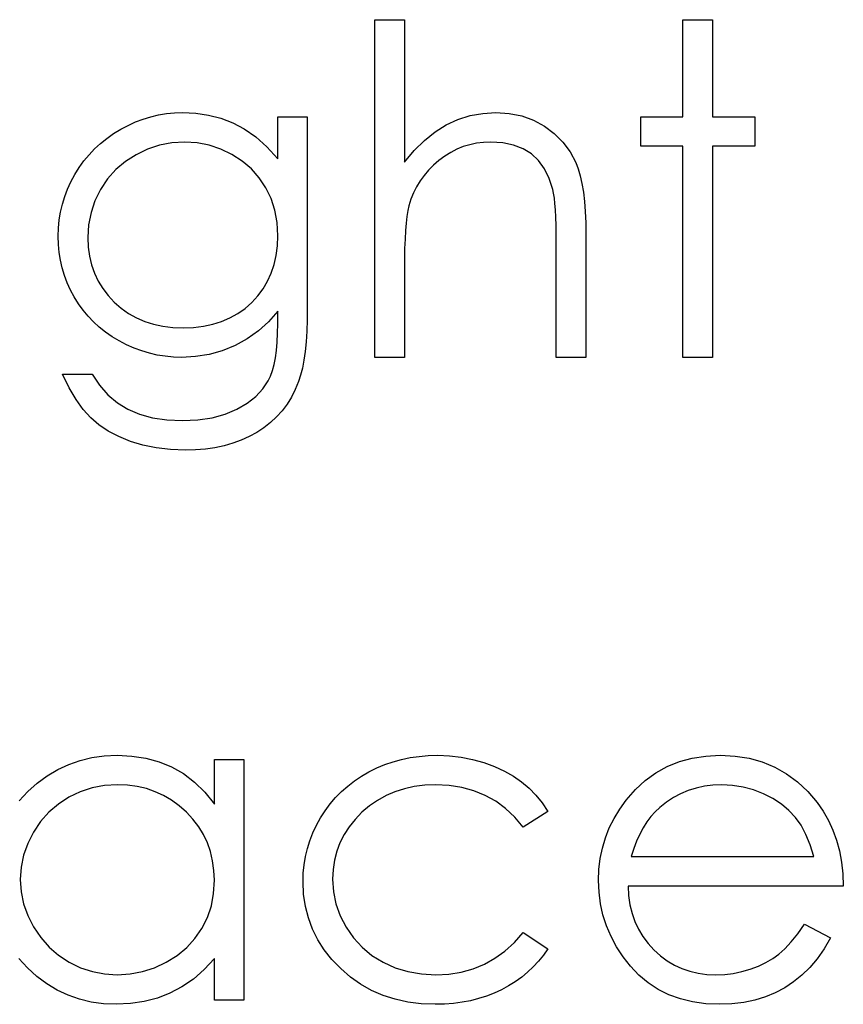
# Model space of a CAD drawing. Header units: inches. Extents: x 1687 to 2505, y -239 to -56.
# Tile 196 of 256: x 1857.487 to 1857.831, y -89.238 to -88.826. Entities that reach past the tile are written whole.
import ezdxf

# ---------------------------------------------------------------- set-up
doc = ezdxf.new("R2010")
doc.units = ezdxf.units.IN
doc.header["$LTSCALE"] = 0.5
doc.header["$MEASUREMENT"] = 0

msp = doc.modelspace()

# ---------------------------------------------------------------- linework, layer by layer
at = {"color": 7, "linetype": 'Continuous'}
for p, q in [((1857.63522, -88.82599), (1857.64759, -88.82599)), ((1857.63522, -88.96732), (1857.63522, -88.82599)), ((1857.64759, -88.82599), (1857.64759, -88.88564)), ((1857.76419, -88.82599), (1857.77655, -88.82599)), ((1857.76419, -88.86662), (1857.76419, -88.82599)), ((1857.77655, -88.82599), (1857.77655, -88.86662)), ((1857.54146, -88.86659), (1857.54471, -88.86585)), ((1857.54471, -88.86585), (1857.54803, -88.8653)), ((1857.54803, -88.8653), (1857.55137, -88.86497)), ((1857.55137, -88.86497), (1857.55473, -88.86486)), ((1857.55473, -88.86486), (1857.56028, -88.86513)), ((1857.56028, -88.86513), (1857.56564, -88.86593)), ((1857.56564, -88.86593), (1857.5708, -88.86726)), ((1857.67003, -88.86778), (1857.67514, -88.86615)), ((1857.67514, -88.86615), (1857.68041, -88.86519)), ((1857.68041, -88.86519), (1857.6859, -88.86486)), ((1857.6859, -88.86486), (1857.69148, -88.86521)), ((1857.69148, -88.86521), (1857.69672, -88.86626)), ((1857.69672, -88.86626), (1857.70164, -88.86806)), ((1857.52887, -88.87184), (1857.53196, -88.87021)), ((1857.53196, -88.87021), (1857.53508, -88.86877)), ((1857.53508, -88.86877), (1857.53825, -88.86759)), ((1857.53825, -88.86759), (1857.54146, -88.86659)), ((1857.5708, -88.86726), (1857.57577, -88.86913)), ((1857.57577, -88.86913), (1857.5806, -88.87167)), ((1857.59459, -88.86662), (1857.60696, -88.86662)), ((1857.59459, -88.88423), (1857.59459, -88.86662)), ((1857.60696, -88.86662), (1857.60696, -88.94653)), ((1857.66045, -88.87294), (1857.66515, -88.87004)), ((1857.66515, -88.87004), (1857.67003, -88.86778)), ((1857.70164, -88.86806), (1857.70622, -88.87054)), ((1857.74652, -88.87899), (1857.74652, -88.86662)), ((1857.74652, -88.86662), (1857.76419, -88.86662)), ((1857.77655, -88.86662), (1857.79422, -88.86662)), ((1857.79422, -88.86662), (1857.79422, -88.87899)), ((1857.52307, -88.87565), (1857.52589, -88.87366)), ((1857.52589, -88.87366), (1857.52887, -88.87184)), ((1857.5806, -88.87167), (1857.58537, -88.87504)), ((1857.65598, -88.87653), (1857.66045, -88.87294)), ((1857.70622, -88.87054), (1857.71036, -88.87363)), ((1857.71036, -88.87363), (1857.71395, -88.87719)), ((1857.51794, -88.88006), (1857.52042, -88.87777)), ((1857.52042, -88.87777), (1857.52307, -88.87565)), ((1857.5451, -88.87855), (1857.5401, -88.88017)), ((1857.55032, -88.87755), (1857.5451, -88.87855)), ((1857.55573, -88.87722), (1857.55032, -88.87755)), ((1857.56092, -88.87755), (1857.55573, -88.87722)), ((1857.56594, -88.87849), (1857.56092, -88.87755)), ((1857.57077, -88.88012), (1857.56594, -88.87849)), ((1857.58537, -88.87504), (1857.59001, -88.87924)), ((1857.65168, -88.88075), (1857.65598, -88.87653)), ((1857.675, -88.8783), (1857.67227, -88.87913)), ((1857.67784, -88.87769), (1857.675, -88.8783)), ((1857.68074, -88.87733), (1857.67784, -88.87769)), ((1857.68372, -88.87722), (1857.68074, -88.87733)), ((1857.68875, -88.87753), (1857.68372, -88.87722)), ((1857.69327, -88.87846), (1857.68875, -88.87753)), ((1857.69728, -88.88001), (1857.69327, -88.87846)), ((1857.71395, -88.87719), (1857.71693, -88.88128)), ((1857.51347, -88.88512), (1857.51562, -88.88252)), ((1857.51562, -88.88252), (1857.51794, -88.88006)), ((1857.53527, -88.88249), (1857.5308, -88.88536)), ((1857.5401, -88.88017), (1857.53527, -88.88249)), ((1857.57544, -88.88236), (1857.57077, -88.88012)), ((1857.57977, -88.88514), (1857.57544, -88.88236)), ((1857.59001, -88.87924), (1857.59459, -88.88423)), ((1857.64759, -88.88564), (1857.65168, -88.88075)), ((1857.66702, -88.88153), (1857.66451, -88.8831)), ((1857.66959, -88.88023), (1857.66702, -88.88153)), ((1857.67227, -88.87913), (1857.66959, -88.88023)), ((1857.70078, -88.88219), (1857.69728, -88.88001)), ((1857.70379, -88.88498), (1857.70078, -88.88219)), ((1857.71693, -88.88128), (1857.71933, -88.88583)), ((1857.76419, -88.87899), (1857.74652, -88.87899)), ((1857.76419, -88.96732), (1857.76419, -88.87899)), ((1857.79422, -88.87899), (1857.77655, -88.87899)), ((1857.77655, -88.87899), (1857.77655, -88.96732)), ((1857.51148, -88.88788), (1857.51347, -88.88512)), ((1857.5308, -88.88536), (1857.52685, -88.88876)), ((1857.58355, -88.8884), (1857.57977, -88.88514)), ((1857.65979, -88.88688), (1857.65772, -88.88895)), ((1857.66208, -88.8849), (1857.65979, -88.88688)), ((1857.66451, -88.8831), (1857.66208, -88.8849)), ((1857.70627, -88.88837), (1857.70379, -88.88498)), ((1857.71933, -88.88583), (1857.72032, -88.8884)), ((1857.50803, -88.89384), (1857.50966, -88.8908)), ((1857.50966, -88.8908), (1857.51148, -88.88788)), ((1857.52685, -88.88876), (1857.5234, -88.89265)), ((1857.58684, -88.89213), (1857.58355, -88.8884)), ((1857.65772, -88.88895), (1857.65584, -88.89116)), ((1857.70826, -88.8924), (1857.70627, -88.88837)), ((1857.72032, -88.8884), (1857.72118, -88.89133)), ((1857.50662, -88.8969), (1857.50803, -88.89384)), ((1857.5234, -88.89265), (1857.52045, -88.89704)), ((1857.5896, -88.89632), (1857.58684, -88.89213)), ((1857.65416, -88.89348), (1857.6527, -88.89591)), ((1857.65584, -88.89116), (1857.65416, -88.89348)), ((1857.70975, -88.89704), (1857.70826, -88.8924)), ((1857.72118, -88.89133), (1857.7219, -88.89456)), ((1857.7219, -88.89456), (1857.72251, -88.89814)), ((1857.50543, -88.90005), (1857.50662, -88.8969)), ((1857.52045, -88.89704), (1857.5181, -88.90179)), ((1857.59178, -88.90088), (1857.5896, -88.89632)), ((1857.65143, -88.89845), (1857.65035, -88.90113)), ((1857.6527, -88.89591), (1857.65143, -88.89845)), ((1857.71008, -88.89864), (1857.70975, -88.89704)), ((1857.71039, -88.90063), (1857.71008, -88.89864)), ((1857.72251, -88.89814), (1857.72295, -88.90209)), ((1857.50369, -88.90651), (1857.50447, -88.90325)), ((1857.50447, -88.90325), (1857.50543, -88.90005)), ((1857.5181, -88.90179), (1857.51645, -88.9067)), ((1857.59335, -88.90576), (1857.59178, -88.90088)), ((1857.65035, -88.90113), (1857.64949, -88.90389)), ((1857.71064, -88.90295), (1857.71039, -88.90063)), ((1857.71083, -88.90563), (1857.71064, -88.90295)), ((1857.72295, -88.90209), (1857.72328, -88.90634)), ((1857.50317, -88.90982), (1857.50369, -88.90651)), ((1857.51645, -88.9067), (1857.51543, -88.91184)), ((1857.59429, -88.91092), (1857.59335, -88.90576)), ((1857.64905, -88.9059), (1857.64867, -88.9083)), ((1857.64949, -88.90389), (1857.64905, -88.9059)), ((1857.71099, -88.90869), (1857.71083, -88.90563)), ((1857.72328, -88.90634), (1857.7235, -88.91095)), ((1857.50284, -88.91322), (1857.50317, -88.90982)), ((1857.59459, -88.91642), (1857.59429, -88.91092)), ((1857.64834, -88.91109), (1857.64806, -88.91429)), ((1857.64867, -88.9083), (1857.64834, -88.91109)), ((1857.71111, -88.91208), (1857.71099, -88.90869)), ((1857.7235, -88.91095), (1857.72355, -88.91589)), ((1857.50273, -88.91664), (1857.50284, -88.91322)), ((1857.51543, -88.91184), (1857.51509, -88.91714)), ((1857.64806, -88.91429), (1857.64787, -88.91785)), ((1857.71116, -88.91584), (1857.71111, -88.91208)), ((1857.50284, -88.92006), (1857.50273, -88.91664)), ((1857.51509, -88.91714), (1857.51526, -88.92114)), ((1857.59443, -88.92064), (1857.59459, -88.91642)), ((1857.64787, -88.91785), (1857.6477, -88.92183)), ((1857.71119, -88.91995), (1857.71116, -88.91584)), ((1857.72355, -88.91589), (1857.72355, -88.96732)), ((1857.50314, -88.92343), (1857.50284, -88.92006)), ((1857.50367, -88.92671), (1857.50314, -88.92343)), ((1857.51526, -88.92114), (1857.51578, -88.92497)), ((1857.5939, -88.92464), (1857.59443, -88.92064)), ((1857.6477, -88.92183), (1857.64762, -88.92616)), ((1857.71119, -88.96732), (1857.71119, -88.91995)), ((1857.50438, -88.92992), (1857.50367, -88.92671)), ((1857.51578, -88.92497), (1857.51667, -88.92865)), ((1857.59307, -88.92845), (1857.5939, -88.92464)), ((1857.64762, -88.92616), (1857.64759, -88.93091)), ((1857.50532, -88.93306), (1857.50438, -88.92992)), ((1857.51667, -88.92865), (1857.51788, -88.9321)), ((1857.51788, -88.9321), (1857.51943, -88.93541)), ((1857.59034, -88.93541), (1857.59189, -88.93204)), ((1857.59189, -88.93204), (1857.59307, -88.92845)), ((1857.64759, -88.93091), (1857.64759, -88.96732)), ((1857.50648, -88.93613), (1857.50532, -88.93306)), ((1857.50783, -88.93914), (1857.50648, -88.93613)), ((1857.51943, -88.93541), (1857.52133, -88.93853)), ((1857.58846, -88.93858), (1857.59034, -88.93541)), ((1857.50938, -88.94206), (1857.50783, -88.93914)), ((1857.52133, -88.93853), (1857.5236, -88.94148)), ((1857.58626, -88.94156), (1857.58846, -88.93858)), ((1857.51115, -88.94488), (1857.50938, -88.94206)), ((1857.5236, -88.94148), (1857.52619, -88.94424)), ((1857.52619, -88.94424), (1857.52906, -88.94675)), ((1857.5809, -88.94681), (1857.58372, -88.94432)), ((1857.58372, -88.94432), (1857.58626, -88.94156)), ((1857.51308, -88.94755), (1857.51115, -88.94488)), ((1857.51518, -88.95007), (1857.51308, -88.94755)), ((1857.52906, -88.94675), (1857.53215, -88.94893)), ((1857.57784, -88.94896), (1857.5809, -88.94681)), ((1857.59459, -88.94802), (1857.59073, -88.95241)), ((1857.59459, -88.95324), (1857.59459, -88.94802)), ((1857.60696, -88.94653), (1857.6069, -88.95164)), ((1857.51744, -88.95244), (1857.51518, -88.95007)), ((1857.5199, -88.95468), (1857.51744, -88.95244)), ((1857.53215, -88.94893), (1857.53547, -88.95076)), ((1857.53547, -88.95076), (1857.53894, -88.95227)), ((1857.53894, -88.95227), (1857.54264, -88.95343)), ((1857.5674, -88.95346), (1857.5711, -88.9523)), ((1857.5711, -88.9523), (1857.57458, -88.95081)), ((1857.57458, -88.95081), (1857.57784, -88.94896)), ((1857.59073, -88.95241), (1857.58648, -88.95628)), ((1857.6069, -88.95164), (1857.60674, -88.95639)), ((1857.52252, -88.95675), (1857.5199, -88.95468)), ((1857.52531, -88.95868), (1857.52252, -88.95675)), ((1857.54264, -88.95343), (1857.54656, -88.95429)), ((1857.54656, -88.95429), (1857.55068, -88.95479)), ((1857.55068, -88.95479), (1857.55498, -88.95495)), ((1857.55498, -88.95495), (1857.55934, -88.95479)), ((1857.55934, -88.95479), (1857.56348, -88.95429)), ((1857.56348, -88.95429), (1857.5674, -88.95346)), ((1857.58648, -88.95628), (1857.58181, -88.95959)), ((1857.59454, -88.95724), (1857.59459, -88.95324)), ((1857.60674, -88.95639), (1857.60643, -88.96078)), ((1857.52826, -88.96047), (1857.52531, -88.95868)), ((1857.53133, -88.96207), (1857.52826, -88.96047)), ((1857.58181, -88.95959), (1857.57673, -88.96235)), ((1857.59404, -88.96439), (1857.59434, -88.96097)), ((1857.59434, -88.96097), (1857.59454, -88.95724)), ((1857.60643, -88.96078), (1857.60605, -88.96481)), ((1857.53447, -88.96345), (1857.53133, -88.96207)), ((1857.53765, -88.96464), (1857.53447, -88.96345)), ((1857.54088, -88.96561), (1857.53765, -88.96464)), ((1857.57138, -88.96453), (1857.56586, -88.96608)), ((1857.57673, -88.96235), (1857.57138, -88.96453)), ((1857.5936, -88.96751), (1857.59404, -88.96439)), ((1857.60605, -88.96481), (1857.60552, -88.96851)), ((1857.54416, -88.96635), (1857.54088, -88.96561)), ((1857.5475, -88.96688), (1857.54416, -88.96635)), ((1857.5509, -88.96721), (1857.5475, -88.96688)), ((1857.55435, -88.96732), (1857.5509, -88.96721)), ((1857.5602, -88.96701), (1857.55435, -88.96732)), ((1857.56586, -88.96608), (1857.5602, -88.96701)), ((1857.59305, -88.97035), (1857.5936, -88.96751)), ((1857.60552, -88.96851), (1857.60489, -88.97182)), ((1857.64759, -88.96732), (1857.63522, -88.96732)), ((1857.72355, -88.96732), (1857.71119, -88.96732)), ((1857.77655, -88.96732), (1857.76419, -88.96732)), ((1857.59158, -88.97513), (1857.59238, -88.97289)), ((1857.59238, -88.97289), (1857.59305, -88.97035)), ((1857.60489, -88.97182), (1857.60414, -88.9748)), ((1857.50726, -88.98002), (1857.50449, -88.97438)), ((1857.50449, -88.97438), (1857.51686, -88.97438)), ((1857.51686, -88.97438), (1857.51998, -88.97902)), ((1857.58833, -88.98054), (1857.59064, -88.97709)), ((1857.59064, -88.97709), (1857.59158, -88.97513)), ((1857.60329, -88.97742), (1857.60191, -88.98079)), ((1857.60414, -88.9748), (1857.60329, -88.97742)), ((1857.51015, -88.98493), (1857.50726, -88.98002)), ((1857.51998, -88.97902), (1857.52354, -88.983)), ((1857.58537, -88.98369), (1857.58833, -88.98054)), ((1857.60191, -88.98079), (1857.60031, -88.98394)), ((1857.51316, -88.9891), (1857.51015, -88.98493)), ((1857.52354, -88.983), (1857.52752, -88.98636)), ((1857.58173, -88.98653), (1857.58537, -88.98369)), ((1857.60031, -88.98394), (1857.59848, -88.98689)), ((1857.51631, -88.99258), (1857.51316, -88.9891)), ((1857.52752, -88.98636), (1857.5319, -88.98907)), ((1857.5319, -88.98907), (1857.53679, -88.99114)), ((1857.57254, -88.99114), (1857.57742, -88.98907)), ((1857.57742, -88.98907), (1857.58173, -88.98653)), ((1857.59641, -88.98965), (1857.59409, -88.99222)), ((1857.59848, -88.98689), (1857.59641, -88.98965)), ((1857.51976, -88.99553), (1857.51631, -88.99258)), ((1857.53679, -88.99114), (1857.54223, -88.99263)), ((1857.54223, -88.99263), (1857.54819, -88.99351)), ((1857.54819, -88.99351), (1857.55473, -88.99382)), ((1857.55473, -88.99382), (1857.56119, -88.99351)), ((1857.56119, -88.99351), (1857.56713, -88.99263)), ((1857.56713, -88.99263), (1857.57254, -88.99114)), ((1857.59409, -88.99222), (1857.59158, -88.99459)), ((1857.52365, -88.99815), (1857.51976, -88.99553)), ((1857.52804, -89.00047), (1857.52365, -88.99815)), ((1857.58882, -88.99677), (1857.58581, -88.99873)), ((1857.59158, -88.99459), (1857.58882, -88.99677)), ((1857.5329, -89.00248), (1857.52804, -89.00047)), ((1857.5793, -89.00199), (1857.57579, -89.00329)), ((1857.58264, -89.00047), (1857.5793, -89.00199)), ((1857.58581, -88.99873), (1857.58264, -89.00047)), ((1857.53817, -89.00411), (1857.5329, -89.00248)), ((1857.54377, -89.00525), (1857.53817, -89.00411)), ((1857.54968, -89.00596), (1857.54377, -89.00525)), ((1857.55592, -89.00618), (1857.54968, -89.00596)), ((1857.5602, -89.00607), (1857.55592, -89.00618)), ((1857.56434, -89.00571), (1857.5602, -89.00607)), ((1857.56831, -89.00513), (1857.56434, -89.00571)), ((1857.57212, -89.00431), (1857.56831, -89.00513)), ((1857.57579, -89.00329), (1857.57212, -89.00431)), ((1857.51683, -89.13482), (1857.522, -89.13413)), ((1857.522, -89.13413), (1857.52735, -89.13388)), ((1857.52735, -89.13388), (1857.53351, -89.13419)), ((1857.65377, -89.13433), (1857.65761, -89.13399)), ((1857.65761, -89.13399), (1857.66156, -89.13388)), ((1857.66156, -89.13388), (1857.6665, -89.13408)), ((1857.6665, -89.13408), (1857.67138, -89.13466)), ((1857.77379, -89.13419), (1857.77981, -89.13388)), ((1857.77981, -89.13388), (1857.78599, -89.13419)), ((1857.50251, -89.13982), (1857.50709, -89.13769)), ((1857.50709, -89.13769), (1857.51187, -89.13601)), ((1857.51187, -89.13601), (1857.51683, -89.13482)), ((1857.53351, -89.13419), (1857.53936, -89.1351)), ((1857.53936, -89.1351), (1857.54491, -89.13664)), ((1857.54491, -89.13664), (1857.55015, -89.13877)), ((1857.56809, -89.15428), (1857.56809, -89.13565)), ((1857.56809, -89.13565), (1857.58046, -89.13565)), ((1857.58046, -89.13565), (1857.58046, -89.23635)), ((1857.63602, -89.13918), (1857.63939, -89.13778)), ((1857.63939, -89.13778), (1857.64284, -89.13659)), ((1857.64284, -89.13659), (1857.6464, -89.13562)), ((1857.6464, -89.13562), (1857.65005, -89.13485)), ((1857.65005, -89.13485), (1857.65377, -89.13433)), ((1857.67138, -89.13466), (1857.67616, -89.1356)), ((1857.67616, -89.1356), (1857.68085, -89.13695)), ((1857.68085, -89.13695), (1857.68532, -89.1386)), ((1857.75764, -89.13858), (1857.76272, -89.13653)), ((1857.76272, -89.13653), (1857.76811, -89.13504)), ((1857.76811, -89.13504), (1857.77379, -89.13419)), ((1857.78599, -89.13419), (1857.79187, -89.13513)), ((1857.79187, -89.13513), (1857.79742, -89.13667)), ((1857.79742, -89.13667), (1857.80264, -89.13883)), ((1857.49815, -89.14244), (1857.50251, -89.13982)), ((1857.55015, -89.13877), (1857.55509, -89.14156)), ((1857.55509, -89.14156), (1857.55976, -89.14509)), ((1857.62965, -89.14263), (1857.63277, -89.14081)), ((1857.63277, -89.14081), (1857.63602, -89.13918)), ((1857.68532, -89.1386), (1857.68946, -89.14048)), ((1857.68946, -89.14048), (1857.69322, -89.14261)), ((1857.74842, -89.14443), (1857.75287, -89.14123)), ((1857.75287, -89.14123), (1857.75764, -89.13858)), ((1857.80264, -89.13883), (1857.80755, -89.14161)), ((1857.80755, -89.14161), (1857.81213, -89.14504)), ((1857.48998, -89.14909), (1857.49395, -89.14553)), ((1857.49395, -89.14553), (1857.49815, -89.14244)), ((1857.52752, -89.14625), (1857.52211, -89.14658)), ((1857.53171, -89.14642), (1857.52752, -89.14625)), ((1857.53574, -89.14697), (1857.53171, -89.14642)), ((1857.55976, -89.14509), (1857.56406, -89.14931)), ((1857.62388, -89.14677), (1857.62667, -89.14462)), ((1857.62667, -89.14462), (1857.62965, -89.14263)), ((1857.65612, -89.14644), (1857.65176, -89.14697)), ((1857.66065, -89.14625), (1857.65612, -89.14644)), ((1857.66631, -89.14653), (1857.66065, -89.14625)), ((1857.67163, -89.14735), (1857.66631, -89.14653)), ((1857.69322, -89.14261), (1857.69664, -89.14495)), ((1857.69664, -89.14495), (1857.69976, -89.14758)), ((1857.74428, -89.14827), (1857.74842, -89.14443)), ((1857.77675, -89.14639), (1857.77316, -89.14683)), ((1857.78044, -89.14625), (1857.77675, -89.14639)), ((1857.78497, -89.14647), (1857.78044, -89.14625)), ((1857.78939, -89.14719), (1857.78497, -89.14647)), ((1857.81213, -89.14504), (1857.81641, -89.14907)), ((1857.48633, -89.15299), (1857.48998, -89.14909)), ((1857.51195, -89.14918), (1857.50717, -89.15144)), ((1857.51692, -89.14755), (1857.51195, -89.14918)), ((1857.52211, -89.14658), (1857.51692, -89.14755)), ((1857.53961, -89.14785), (1857.53574, -89.14697)), ((1857.54331, -89.14912), (1857.53961, -89.14785)), ((1857.54681, -89.15072), (1857.54331, -89.14912)), ((1857.56406, -89.14931), (1857.56809, -89.15428)), ((1857.61883, -89.15158), (1857.62128, -89.14909)), ((1857.62128, -89.14909), (1857.62388, -89.14677)), ((1857.64367, -89.14912), (1857.63992, -89.15075)), ((1857.64762, -89.14788), (1857.64367, -89.14912)), ((1857.65176, -89.14697), (1857.64762, -89.14788)), ((1857.67668, -89.14873), (1857.67163, -89.14735)), ((1857.68143, -89.15067), (1857.67668, -89.14873)), ((1857.69976, -89.14758), (1857.70263, -89.15053)), ((1857.70263, -89.15053), (1857.70528, -89.15384)), ((1857.74045, -89.15265), (1857.74428, -89.14827)), ((1857.76322, -89.14995), (1857.76018, -89.15155)), ((1857.76642, -89.1486), (1857.76322, -89.14995)), ((1857.76971, -89.14758), (1857.76642, -89.1486)), ((1857.77316, -89.14683), (1857.76971, -89.14758)), ((1857.79372, -89.14835), (1857.78939, -89.14719)), ((1857.79792, -89.15), (1857.79372, -89.14835)), ((1857.80186, -89.15202), (1857.79792, -89.15)), ((1857.81641, -89.14907), (1857.82036, -89.1537)), ((1857.50276, -89.15428), (1857.49881, -89.15768)), ((1857.50717, -89.15144), (1857.50276, -89.15428)), ((1857.55018, -89.15268), (1857.54681, -89.15072)), ((1857.55335, -89.15503), (1857.55018, -89.15268)), ((1857.61447, -89.15707), (1857.61656, -89.15426)), ((1857.61656, -89.15426), (1857.61883, -89.15158)), ((1857.63636, -89.15274), (1857.63299, -89.15506)), ((1857.63992, -89.15075), (1857.63636, -89.15274)), ((1857.68585, -89.15315), (1857.68143, -89.15067)), ((1857.68996, -89.15619), (1857.68585, -89.15315)), ((1857.70528, -89.15384), (1857.70765, -89.15748)), ((1857.73774, -89.15641), (1857.74045, -89.15265)), ((1857.75729, -89.15348), (1857.7545, -89.15569)), ((1857.76018, -89.15155), (1857.75729, -89.15348)), ((1857.8054, -89.15434), (1857.80186, -89.15202)), ((1857.80854, -89.15696), (1857.8054, -89.15434)), ((1857.82036, -89.1537), (1857.8229, -89.15732)), ((1857.49881, -89.15768), (1857.49533, -89.16157)), ((1857.55636, -89.15771), (1857.55335, -89.15503)), ((1857.55912, -89.16066), (1857.55636, -89.15771)), ((1857.61253, -89.16008), (1857.61447, -89.15707)), ((1857.62981, -89.15776), (1857.62694, -89.16071)), ((1857.63299, -89.15506), (1857.62981, -89.15776)), ((1857.6938, -89.15978), (1857.68996, -89.15619)), ((1857.70765, -89.15748), (1857.6973, -89.16392)), ((1857.73537, -89.1603), (1857.73774, -89.15641)), ((1857.75257, -89.15751), (1857.75077, -89.15956)), ((1857.7545, -89.15569), (1857.75257, -89.15751)), ((1857.81125, -89.15989), (1857.80854, -89.15696)), ((1857.8229, -89.15732), (1857.82508, -89.16113)), ((1857.49533, -89.16157), (1857.49232, -89.16601)), ((1857.5615, -89.16378), (1857.55912, -89.16066)), ((1857.61082, -89.1632), (1857.61253, -89.16008)), ((1857.62694, -89.16071), (1857.62446, -89.16383)), ((1857.6973, -89.16392), (1857.6938, -89.15978)), ((1857.73338, -89.1643), (1857.73537, -89.1603)), ((1857.74909, -89.16179), (1857.74754, -89.16425)), ((1857.75077, -89.15956), (1857.74909, -89.16179)), ((1857.81362, -89.1632), (1857.81125, -89.15989)), ((1857.82508, -89.16113), (1857.82696, -89.16519)), ((1857.49232, -89.16601), (1857.48992, -89.17076)), ((1857.56351, -89.16709), (1857.5615, -89.16378)), ((1857.56517, -89.17057), (1857.56351, -89.16709)), ((1857.60806, -89.16963), (1857.60933, -89.16637)), ((1857.60933, -89.16637), (1857.61082, -89.1632)), ((1857.62233, -89.16709), (1857.62062, -89.17051)), ((1857.62446, -89.16383), (1857.62233, -89.16709)), ((1857.73175, -89.16844), (1857.73338, -89.1643)), ((1857.74611, -89.16695), (1857.74478, -89.16985)), ((1857.74754, -89.16425), (1857.74611, -89.16695)), ((1857.81569, -89.16704), (1857.81362, -89.1632)), ((1857.81749, -89.1714), (1857.81569, -89.16704)), ((1857.82696, -89.16519), (1857.82847, -89.16944)), ((1857.48992, -89.17076), (1857.48821, -89.17568)), ((1857.56644, -89.17421), (1857.56517, -89.17057)), ((1857.60704, -89.17294), (1857.60806, -89.16963)), ((1857.62062, -89.17051), (1857.61927, -89.17407)), ((1857.73048, -89.17272), (1857.73175, -89.16844)), ((1857.74478, -89.16985), (1857.74359, -89.17294)), ((1857.82847, -89.16944), (1857.82969, -89.17391)), ((1857.56735, -89.17805), (1857.56644, -89.17421)), ((1857.60621, -89.17631), (1857.60704, -89.17294)), ((1857.61927, -89.17407), (1857.61833, -89.1778)), ((1857.72957, -89.17711), (1857.73048, -89.17272)), ((1857.74359, -89.17294), (1857.74252, -89.17628)), ((1857.81895, -89.17628), (1857.81749, -89.1714)), ((1857.82969, -89.17391), (1857.83057, -89.1786)), ((1857.48821, -89.17568), (1857.48716, -89.1807)), ((1857.5679, -89.18205), (1857.56735, -89.17805)), ((1857.60566, -89.17976), (1857.60621, -89.17631)), ((1857.61833, -89.1778), (1857.61775, -89.18169)), ((1857.72905, -89.18164), (1857.72957, -89.17711)), ((1857.74252, -89.17628), (1857.81895, -89.17628)), ((1857.83057, -89.1786), (1857.8311, -89.18351)), ((1857.48716, -89.1807), (1857.48683, -89.18586)), ((1857.56809, -89.18622), (1857.5679, -89.18205)), ((1857.60519, -89.18683), (1857.6053, -89.18327)), ((1857.6053, -89.18327), (1857.60566, -89.17976)), ((1857.61775, -89.18169), (1857.61756, -89.18572)), ((1857.72885, -89.18627), (1857.72905, -89.18164)), ((1857.8311, -89.18351), (1857.83132, -89.18865)), ((1857.48683, -89.18586), (1857.48719, -89.191)), ((1857.56776, -89.19169), (1857.56809, -89.18622)), ((1857.60544, -89.19207), (1857.60519, -89.18683)), ((1857.61756, -89.18572), (1857.61792, -89.191)), ((1857.72907, -89.19122), (1857.72885, -89.18627)), ((1857.48719, -89.191), (1857.48821, -89.19602)), ((1857.5668, -89.19685), (1857.56776, -89.19169)), ((1857.61792, -89.191), (1857.61897, -89.1961)), ((1857.72968, -89.19605), (1857.72907, -89.19122)), ((1857.83132, -89.18865), (1857.74122, -89.18865)), ((1857.74122, -89.18865), (1857.74147, -89.19262)), ((1857.60619, -89.19712), (1857.60544, -89.19207)), ((1857.74147, -89.19262), (1857.74202, -89.19643)), ((1857.48821, -89.19602), (1857.48995, -89.20093)), ((1857.56514, -89.20176), (1857.5668, -89.19685)), ((1857.6074, -89.20195), (1857.60619, -89.19712)), ((1857.61897, -89.1961), (1857.62073, -89.20107)), ((1857.73073, -89.20071), (1857.72968, -89.19605)), ((1857.74202, -89.19643), (1857.7429, -89.20005)), ((1857.7429, -89.20005), (1857.74412, -89.20347)), ((1857.48995, -89.20093), (1857.49238, -89.20574)), ((1857.56285, -89.20637), (1857.56514, -89.20176)), ((1857.60914, -89.20662), (1857.6074, -89.20195)), ((1857.62073, -89.20107), (1857.62319, -89.20587)), ((1857.73222, -89.20527), (1857.73073, -89.20071)), ((1857.74412, -89.20347), (1857.74561, -89.2067)), ((1857.49238, -89.20574), (1857.49541, -89.21021)), ((1857.55995, -89.21059), (1857.56285, -89.20637)), ((1857.61135, -89.21106), (1857.60914, -89.20662)), ((1857.62319, -89.20587), (1857.62628, -89.21032)), ((1857.69363, -89.21222), (1857.6973, -89.20808)), ((1857.6973, -89.20808), (1857.70765, -89.21487)), ((1857.7341, -89.20971), (1857.73222, -89.20527)), ((1857.74561, -89.2067), (1857.74743, -89.20977)), ((1857.81222, -89.20861), (1857.81503, -89.20455)), ((1857.81503, -89.20455), (1857.82602, -89.21032)), ((1857.49541, -89.21021), (1857.49889, -89.21415)), ((1857.55653, -89.21438), (1857.55995, -89.21059)), ((1857.61405, -89.21529), (1857.61135, -89.21106)), ((1857.62628, -89.21032), (1857.6299, -89.21426)), ((1857.68968, -89.21581), (1857.69363, -89.21222)), ((1857.73639, -89.21402), (1857.7341, -89.20971)), ((1857.74743, -89.20977), (1857.74958, -89.21264)), ((1857.80686, -89.2149), (1857.80948, -89.21203)), ((1857.80948, -89.21203), (1857.81222, -89.20861)), ((1857.82602, -89.21032), (1857.82331, -89.21493)), ((1857.49889, -89.21415), (1857.50287, -89.21758)), ((1857.5525, -89.21769), (1857.55653, -89.21438)), ((1857.61723, -89.21934), (1857.61405, -89.21529)), ((1857.6299, -89.21426), (1857.63401, -89.21766)), ((1857.68552, -89.21885), (1857.68968, -89.21581)), ((1857.70765, -89.21487), (1857.70578, -89.21755)), ((1857.73912, -89.21818), (1857.73639, -89.21402)), ((1857.74958, -89.21264), (1857.75204, -89.21534)), ((1857.75204, -89.21534), (1857.75475, -89.21777)), ((1857.80435, -89.21714), (1857.80686, -89.2149)), ((1857.82331, -89.21493), (1857.82041, -89.21907)), ((1857.48984, -89.22285), (1857.48622, -89.21893)), ((1857.50287, -89.21758), (1857.50731, -89.22048)), ((1857.50731, -89.22048), (1857.51209, -89.22279)), ((1857.54303, -89.22282), (1857.54794, -89.22053)), ((1857.54794, -89.22053), (1857.5525, -89.21769)), ((1857.56809, -89.21893), (1857.56381, -89.22357)), ((1857.56809, -89.23635), (1857.56809, -89.21893)), ((1857.62093, -89.22318), (1857.61723, -89.21934)), ((1857.63401, -89.21766), (1857.63867, -89.22053)), ((1857.63867, -89.22053), (1857.64375, -89.22282)), ((1857.68107, -89.22133), (1857.68552, -89.21885)), ((1857.70373, -89.22009), (1857.70153, -89.22246)), ((1857.70578, -89.21755), (1857.70373, -89.22009)), ((1857.74227, -89.22221), (1857.73912, -89.21818)), ((1857.75475, -89.21777), (1857.75759, -89.2199)), ((1857.75759, -89.2199), (1857.7606, -89.22169)), ((1857.79579, -89.22213), (1857.79891, -89.22064)), ((1857.79891, -89.22064), (1857.80175, -89.21898)), ((1857.80175, -89.21898), (1857.80435, -89.21714)), ((1857.82041, -89.21907), (1857.81732, -89.22277)), ((1857.49378, -89.22644), (1857.48984, -89.22285)), ((1857.51209, -89.22279), (1857.51703, -89.22442)), ((1857.51703, -89.22442), (1857.52213, -89.22542)), ((1857.53276, -89.22542), (1857.53798, -89.22445)), ((1857.53798, -89.22445), (1857.54303, -89.22282)), ((1857.56381, -89.22357), (1857.55931, -89.22754)), ((1857.62498, -89.22669), (1857.62093, -89.22318)), ((1857.64375, -89.22282), (1857.64911, -89.22445)), ((1857.64911, -89.22445), (1857.65477, -89.22542)), ((1857.66619, -89.22547), (1857.67141, -89.22464)), ((1857.67141, -89.22464), (1857.67635, -89.22326)), ((1857.67635, -89.22326), (1857.68107, -89.22133)), ((1857.69918, -89.22467), (1857.6967, -89.22674)), ((1857.70153, -89.22246), (1857.69918, -89.22467)), ((1857.74577, -89.22594), (1857.74227, -89.22221)), ((1857.7606, -89.22169), (1857.76377, -89.22315)), ((1857.76377, -89.22315), (1857.76708, -89.22428)), ((1857.76708, -89.22428), (1857.77056, -89.22509)), ((1857.78527, -89.22517), (1857.78886, -89.22442)), ((1857.78886, -89.22442), (1857.7924, -89.2234)), ((1857.7924, -89.2234), (1857.79579, -89.22213)), ((1857.81732, -89.22277), (1857.81401, -89.22597)), ((1857.49793, -89.22953), (1857.49378, -89.22644)), ((1857.52213, -89.22542), (1857.52741, -89.22575)), ((1857.52741, -89.22575), (1857.53276, -89.22542)), ((1857.55931, -89.22754), (1857.55451, -89.23085)), ((1857.62929, -89.22972), (1857.62498, -89.22669)), ((1857.65477, -89.22542), (1857.66073, -89.22575)), ((1857.66073, -89.22575), (1857.66619, -89.22547)), ((1857.69402, -89.22865), (1857.6912, -89.23041)), ((1857.6967, -89.22674), (1857.69402, -89.22865)), ((1857.74964, -89.22917), (1857.74577, -89.22594)), ((1857.77056, -89.22509), (1857.77418, -89.22558)), ((1857.77418, -89.22558), (1857.77796, -89.22575)), ((1857.77796, -89.22575), (1857.78166, -89.22561)), ((1857.78166, -89.22561), (1857.78527, -89.22517)), ((1857.8105, -89.22876), (1857.80681, -89.23119)), ((1857.81401, -89.22597), (1857.8105, -89.22876)), ((1857.50229, -89.23215), (1857.49793, -89.22953)), ((1857.50681, -89.2343), (1857.50229, -89.23215)), ((1857.55451, -89.23085), (1857.54949, -89.2335)), ((1857.63387, -89.23229), (1857.62929, -89.22972)), ((1857.6387, -89.23439), (1857.63387, -89.23229)), ((1857.68825, -89.23201), (1857.68516, -89.23345)), ((1857.6912, -89.23041), (1857.68825, -89.23201)), ((1857.75381, -89.2319), (1857.74964, -89.22917)), ((1857.75828, -89.23414), (1857.75381, -89.2319)), ((1857.80681, -89.23119), (1857.80286, -89.23328)), ((1857.51156, -89.23596), (1857.50681, -89.2343)), ((1857.5165, -89.23715), (1857.51156, -89.23596)), ((1857.52164, -89.23787), (1857.5165, -89.23715)), ((1857.53872, -89.23695), (1857.53295, -89.23784)), ((1857.54422, -89.23552), (1857.53872, -89.23695)), ((1857.54949, -89.2335), (1857.54422, -89.23552)), ((1857.58046, -89.23635), (1857.56809, -89.23635)), ((1857.64378, -89.23602), (1857.6387, -89.23439)), ((1857.64911, -89.23718), (1857.64378, -89.23602)), ((1857.65468, -89.23789), (1857.64911, -89.23718)), ((1857.67525, -89.2366), (1857.67174, -89.23726)), ((1857.67867, -89.23574), (1857.67525, -89.2366)), ((1857.68196, -89.23469), (1857.67867, -89.23574)), ((1857.68516, -89.23345), (1857.68196, -89.23469)), ((1857.76311, -89.23588), (1857.75828, -89.23414)), ((1857.76824, -89.23712), (1857.76311, -89.23588)), ((1857.77371, -89.23787), (1857.76824, -89.23712)), ((1857.79433, -89.23637), (1857.78966, -89.23734)), ((1857.79872, -89.23502), (1857.79433, -89.23637)), ((1857.80286, -89.23328), (1857.79872, -89.23502)), ((1857.52696, -89.23811), (1857.52164, -89.23787)), ((1857.53295, -89.23784), (1857.52696, -89.23811)), ((1857.66054, -89.23811), (1857.65468, -89.23789)), ((1857.66437, -89.23803), (1857.66054, -89.23811)), ((1857.6681, -89.23773), (1857.66437, -89.23803)), ((1857.67174, -89.23726), (1857.6681, -89.23773)), ((1857.77951, -89.23811), (1857.77371, -89.23787)), ((1857.78472, -89.23792), (1857.77951, -89.23811)), ((1857.78966, -89.23734), (1857.78472, -89.23792))]:
    msp.add_line(p, q, dxfattribs=at)

doc.saveas('drawing.dxf')
